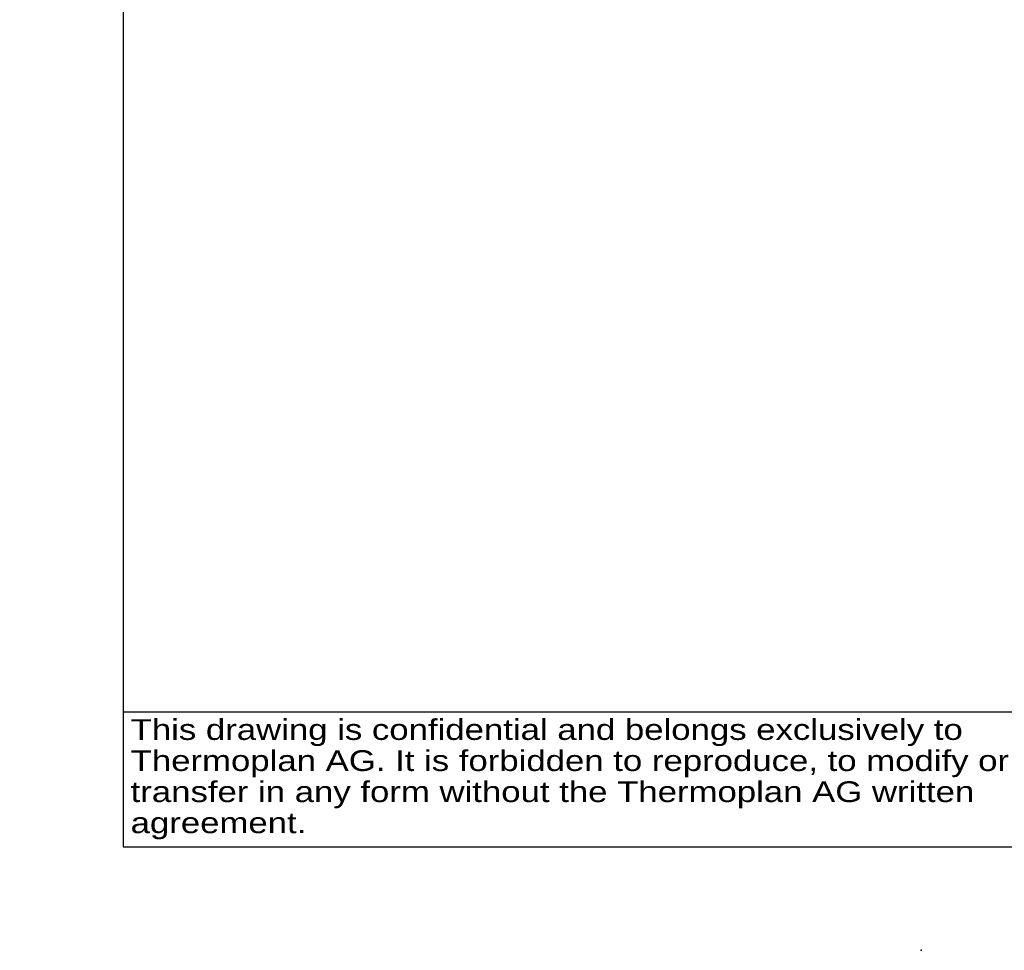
# Model space of a CAD drawing. Header units: millimetres. Extents: x 0 to 287, y 0 to 200.
# Tile 1 of 38: x 0 to 95, y 0 to 90. Entities that reach past the tile are written whole.
import ezdxf
from ezdxf import colors
from ezdxf.entities.mleader import LeaderData, LeaderLine
from ezdxf.math import Vec2, Vec3

# ---------------------------------------------------------------- set-up
doc = ezdxf.new("R2010")
doc.units = ezdxf.units.MM
for name, color, linetype in [('Cartouche', 7, 'Continuous'), ('Défaut', 7, 'Continuous'), ('Marges', 7, 'Continuous')]:
    doc.layers.add(name, color=color, linetype=linetype)
doc.styles.add('SEACAD_Arial', font='arial.ttf')

# ---------------------------------------------------------------- blocks, each defined once
blk = doc.blocks.new('_Dot')
at = {"color": 0, "linetype": 'ByBlock', "lineweight": -2}
blk.add_line((-0.5, 0), (-1, 0), dxfattribs=at)
at = {"color": 0, "linetype": 'ByBlock', "const_width": 0.5}
blk.add_lwpolyline([(-0.25, 0, 1), (0.25, 0, 1)], format="xyb", close=True, dxfattribs=at)
blk = doc.blocks.new('SE6')
at = {"layer": 'Défaut', "color": 7, "linetype": 'Continuous'}
blk.add_line((97, 23), (10.01, 23), dxfattribs=at)
at = {"layer": 'Défaut', "insert": (10.708, 22.315), "char_height": 2, "width": 91.93725, "attachment_point": 1, "line_spacing_factor": 0.9, "style": 'SEACAD_Arial'}
blk.add_mtext('{\\fArial|b0||i0||c0|p34;\\C7;\\H2.;\\W1.2;This drawing is confidential and belongs exclusively to \\P}{\\fArial|b0||i0||c0|p34;\\C7;\\H2.;\\W1.2;Thermoplan AG. It is forbidden to reproduce, to modify or \\P}{\\fArial|b0||i0||c0|p34;\\C7;\\H2.;\\W1.2;transfer in any form without the Thermoplan AG written \\P}{\\fArial|b0||i0||c0|p34;\\C7;\\H2.;\\W1.2;agreement.\\P}', dxfattribs=at)
blk = doc.blocks.new('SE5')
at = {"layer": 'Défaut'}
blk.add_blockref('SE6', (0, 0), dxfattribs=at)

msp = doc.modelspace()

# ---------------------------------------------------------------- linework, layer by layer
at = {"layer": 'Défaut', "color": 7, "linetype": 'Continuous'}
for p, q in [((10, 23), (10, 10)), ((10, 10), (97, 10))]:
    msp.add_line(p, q, dxfattribs=at)
at = {"layer": 'Marges', "color": 7, "linetype": 'Continuous'}
for p, q in [((10, 200), (10, 10)), ((10, 10), (287, 10))]:
    msp.add_line(p, q, dxfattribs=at)
msp.add_point((87, 0), dxfattribs=at)

# ---------------------------------------------------------------- block references
msp.add_blockref('SE5', (0, 0))

# ---------------------------------------------------------------- leaders
at = {"layer": 'Cartouche', "color": 7, "linetype": 'Continuous'}
ml = msp.add_multileader_mtext('Standard', dxfattribs=at)
ml.set_content('{\\pxsm0.9;\\fArial|b0||i0||c0|p34;\\W1.;1 / 1\\P}', color=256)
ml.set_leader_properties()
ml.set_arrow_properties(name='DOT')
ml.build(insert=Vec2(0, 0))
ml.multileader.update_dxf_attribs({"leader_type": 0, "dogleg_length": 0, "arrow_head_size": 2})
ctx = ml.context
ctx.base_point, ctx.char_height, ctx.arrow_head_size, ctx.landing_gap_size = Vec3(276.7181, 12.1471), 2, 2, 0.7
ctx.text_align_type = 1
notes = []
notes.append((ctx, [(0, (0, 0, 0), (0, 0), (1, 0), 1, [])]))
ctx.mtext.insert, ctx.mtext.alignment = Vec3(281.0261, 13.1641), 2
for ctx, leaders in notes:
    for number, flags, end, landing, length, lines in leaders:
        leader = LeaderData()
        leader.index, (leader.has_last_leader_line, leader.has_dogleg_vector, leader.attachment_direction) = number, flags
        leader.last_leader_point, leader.dogleg_vector, leader.dogleg_length = Vec3(end), Vec3(landing), length
        for number, points, colour, breaks in lines:
            line = LeaderLine()
            line.index, line.vertices, line.color, line.breaks = number, Vec3.list(points), colors.encode_raw_color(colour), breaks
            leader.lines.append(line)
        ctx.leaders.append(leader)

doc.saveas('drawing.dxf')
